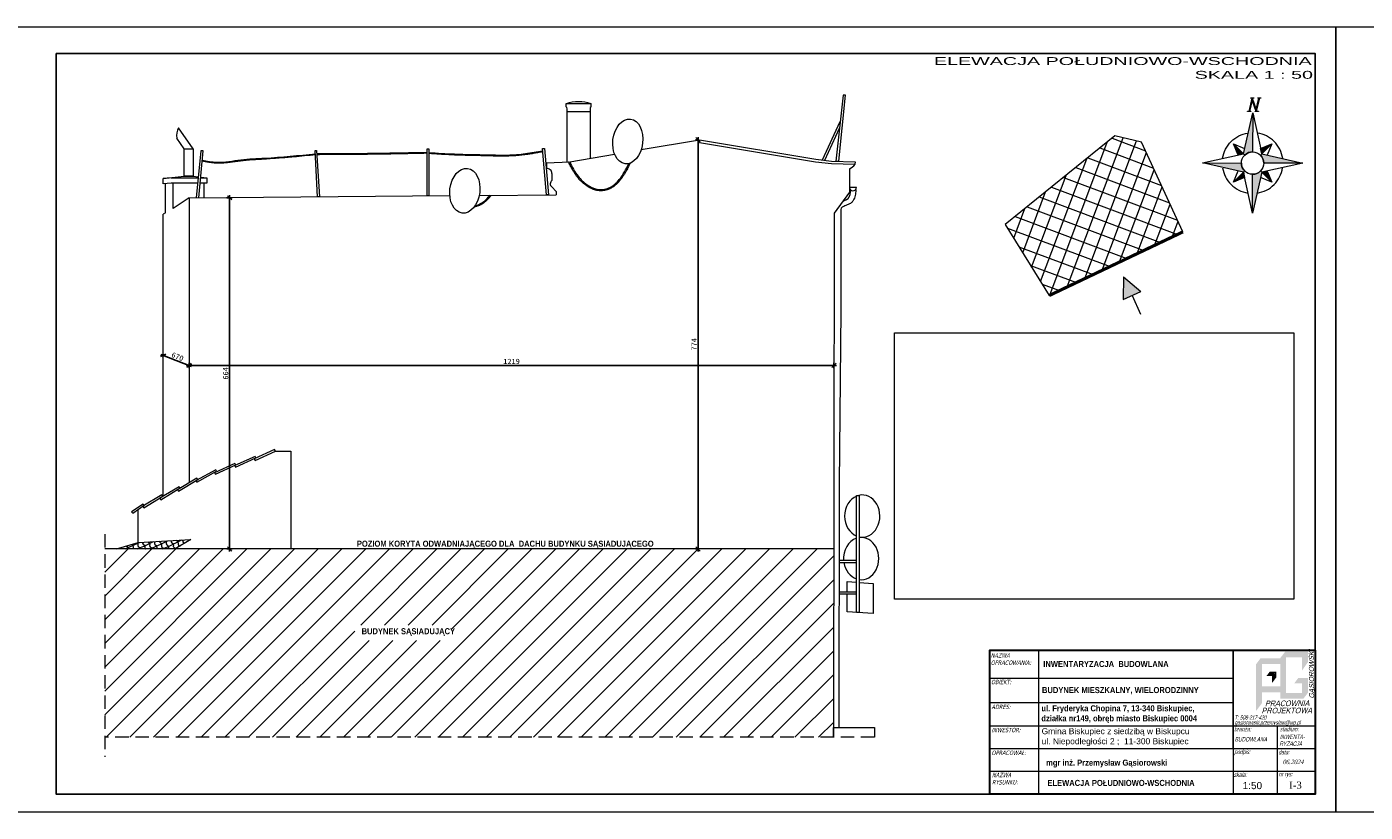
# Model space of a CAD drawing. Header units: centimetres. Extents: x 19919 to 52375, y -323506 to -159557.
# Tile 8 of 11: x 45345 to 47875, y -161042 to -159557. Entities that reach past the tile are written whole.
import ezdxf
from ezdxf.enums import TextEntityAlignment as Align

# ---------------------------------------------------------------- set-up
doc = ezdxf.new("R2010")
doc.units = ezdxf.units.CM
doc.header["$PDMODE"] = 2
doc.linetypes.add('DASHEDX2', pattern=[38.1, 25.4, -12.7])
doc.layers.get('Defpoints').update_dxf_attribs({"lineweight": 9})
for name, color, linetype, lineweight in [('GB - Tabelka rysunkowa', 7, 'Continuous', 20), ('opisy', 9, 'Continuous', 15), ('RAMKA', 2, 'Continuous', 13)]:
    doc.layers.add(name, color=color, linetype=linetype, lineweight=lineweight)
for name, color, linetype in [('HATCH', 7, 'Continuous'), ('RCAD_kształt pręta', 7, 'Continuous'), ('TABELE', 7, 'Continuous')]:
    doc.layers.add(name, color=color, linetype=linetype)
doc.layers.add('NIEWIDOCZNA', color=1, linetype='Continuous', lineweight=0, plot=False)
doc.styles.add('Arial', font='arial.ttf')
doc.styles.add('ARIAL_CE', font='txt')
doc.styles.add('ARIALCE', font='txt')
doc.styles.add('GENERATED_STYLE_1', font='msgothic.ttc')
doc.styles.get("Standard").update_dxf_attribs({"font": 'tahoma.ttf', "width": 0.8, "oblique": 15})
doc.dimstyles.new('1 - 50   (cm)', dxfattribs={"dimscale": 5, "dimtxt": 2, "dimasz": 1.6, "dimexe": 1, "dimexo": 1, "dimgap": 0.5, "dimtad": 1, "dimdec": 0, "dimzin": 12, "dimdsep": 46, "dimtxsty": 'GENERATED_STYLE_1', "dimblk1": 'OBLIQUE', "dimblk2": 'OBLIQUE', "dimsah": 1, "dimcen": 0, "dimdle": 1, "dimclrd": 256, "dimclre": 256, "dimclrt": 4, "dimazin": 0, "dimtfac": 0.75, "dimtdec": 0, "dimtix": 1, "dimtmove": 1, "dimatfit": 3, "dimldrblk": 'OBLIQUE', "dimfxl": 0, "dimtvp": 0.75, "dimtolj": 1, "dimtzin": 0, "dimarcsym": 0})
picture_1 = doc.add_image_def('image1.jpg', size_in_pixel=(8192, 5460))

# ---------------------------------------------------------------- blocks, each defined once
blk = doc.blocks.new('wtTRW')
h = blk.add_hatch(color=212)
h.dxf.hatch_style = 1
h.paths.add_polyline_path([(87985.5, 15218.7), (87975.1, 15208.4), (88014.1, 15208.4), (88014.1, 15218.7)])
h.paths.add_polyline_path([(87975.1, 15280.9), (87975.1, 15208.4), (87985.5, 15218.7), (87985.5, 15282.3), (87976.1, 15282.3)])
h.paths.add_polyline_path([(88024.5, 15292.7), (87984.1, 15292.7), (87983.5, 15291.9), (87976.1, 15282.3), (88014.1, 15282.3)])
h.paths.add_polyline_path([(88014.1, 15282.3), (88014.1, 15258.7), (88024.5, 15273.7), (88024.5, 15292.7)])
h.paths.add_polyline_path([(88024.5, 15218.7), (88024.5, 15245.4), (88014.1, 15236.1), (88014.1, 15208.4), (88016.6, 15208.4)])
h.paths.add_polyline_path([(88024.5, 15245.4), (88007.4, 15245.4), (88007.3, 15245.3), (88000.4, 15236.1), (88014.1, 15236.1)])
h = blk.add_hatch(color=212)
h.dxf.hatch_style = 1
h.paths.add_polyline_path([(87940, 15280.9), (87931.9, 15270.2), (87942.3, 15270.5), (87975.3, 15270.5), (87975.1, 15280.9)])
h.paths.add_polyline_path([(87931.9, 15270.2), (87931.9, 15186.5), (87942.3, 15200.2), (87942.3, 15270.5)])
h = blk.add_hatch(color=212)
h.dxf.hatch_style = 1
h.paths.add_polyline_path([(87968.1, 15256.5), (87956.2, 15256.5), (87956.1, 15256.4), (87950.4, 15249), (87960, 15249)])
h.paths.add_polyline_path([(87968.1, 15246.6), (87968.1, 15256.5), (87960.1, 15249), (87960.1, 15236.3), (87960.6, 15236.7)])
h = blk.add_hatch(color=212)
h.dxf.hatch_style = 1
h.paths.add_polyline_path([(87935.7, 15230.4), (87935.7, 15220), (87948.8, 15220), (87975.7, 15220), (87975.7, 15230.4)])
at = {"layer": 'HATCH'}
h = blk.add_hatch(color=7, dxfattribs=at)
h.dxf.hatch_style = 1
h.paths.add_polyline_path([(88036.9, 15224.3), (88035, 15223.2), (88035.8, 15221.7), (88037.7, 15222.9)])
blk.add_line((88035.8, 15224.6), (88035, 15226))
at = {"layer": 'HATCH', "color": 0, "attachment_point": 1}
for s, insert, char_height, width, rotation in [('{\\fBauhaus 93|b0|i0|c0|p82;GASIOROWSKI}', (88026.7, 15208.6), 9.072, 11034.916, 90.3118), ('{\\fBauhaus 93|b0|i0|c0|p82;PROJEKTOWA}', (87941.6, 15192), 10.08, 12268.753, 0.3118), ('{\\fBauhaus 93|b0|i0|c0|p82;PRACOWNIA}', (87947.8, 15204.9), 10.08, 12261.018, 0.3118)]:
    blk.add_mtext(s, dxfattribs=dict(at, insert=insert, char_height=char_height, width=width, rotation=rotation))
blk = doc.blocks.new('_OBLIQUE')
at = {"color": 0, "linetype": 'ByBlock'}
blk.add_line((-0.5, -0.5), (0.5, 0.5), dxfattribs=at)
blk = doc.blocks.new('*D15216')
at = {"lineweight": -2}
for p, q in [((45651.4, -160202.4), (45651.4, -160192.4)), ((46870.5, -160202.4), (46870.5, -160192.4)), ((45646.4, -160197.4), (46875.5, -160197.4))]:
    blk.add_line(p, q, dxfattribs=at)
at = {"layer": 'Defpoints', "color": 0}
for p in [(45651.4, -160209.7), (46870.5, -160197.4), (46870.5, -160211.5)]:
    blk.add_point(p, dxfattribs=at)
at = {"linetype": 'ByBlock', "lineweight": -2, "xscale": 8, "yscale": 8, "zscale": 8, "rotation": 180}
blk.add_blockref('_OBLIQUE', (45651.4, -160197.4), dxfattribs=at)
at = {"linetype": 'ByBlock', "lineweight": -2, "xscale": 8, "yscale": 8, "zscale": 8}
blk.add_blockref('_OBLIQUE', (46870.5, -160197.4), dxfattribs=at)
at = {"color": 4, "lineweight": 0, "insert": (46261, -160189.9), "char_height": 10, "attachment_point": 5, "style": 'GENERATED_STYLE_1'}
blk.add_mtext('\\A1;1219', dxfattribs=at)
blk = doc.blocks.new('*D15217')
at = {"lineweight": -2}
for p, q in [((45723, -159880.6), (45733, -159880.6)), ((45728, -160549.5), (45728, -159875.6)), ((45733, -160544.5), (45723, -160544.5))]:
    blk.add_line(p, q, dxfattribs=at)
at = {"layer": 'Defpoints', "color": 0}
for p in [(45651.4, -159880.6), (45728, -159880.6), (46017.6, -160544.5)]:
    blk.add_point(p, dxfattribs=at)
at = {"linetype": 'ByBlock', "lineweight": -2, "xscale": 8, "yscale": 8, "zscale": 8}
for p, rotation in [((45728, -159880.6), 90), ((45728, -160544.5), 270)]:
    blk.add_blockref('_OBLIQUE', p, dxfattribs=dict(at, rotation=rotation))
at = {"color": 4, "lineweight": 0, "insert": (45720.5, -160212.5), "char_height": 10, "attachment_point": 5, "rotation": 90, "style": 'GENERATED_STYLE_1'}
blk.add_mtext('\\A1;664', dxfattribs=at)
blk = doc.blocks.new('*D15218')
at = {"lineweight": -2}
for p, q in [((46613.5, -159770.8), (46608.5, -159770.8)), ((46613.5, -159765.8), (46613.5, -160549.5)), ((46613.5, -160544.5), (46608.5, -160544.5))]:
    blk.add_line(p, q, dxfattribs=at)
at = {"layer": 'Defpoints', "color": 0}
for p in [(46616.1, -159770.8), (46613.5, -160544.5), (46616.1, -160544.5)]:
    blk.add_point(p, dxfattribs=at)
at = {"linetype": 'ByBlock', "lineweight": -2, "xscale": 8, "yscale": 8, "zscale": 8}
for p, rotation in [((46613.5, -159770.8), 90), ((46613.5, -160544.5), 270)]:
    blk.add_blockref('_OBLIQUE', p, dxfattribs=dict(at, rotation=rotation))
at = {"color": 4, "lineweight": 0, "insert": (46606, -160157.6), "char_height": 10, "attachment_point": 5, "rotation": 90, "style": 'GENERATED_STYLE_1'}
blk.add_mtext('\\A1;774', dxfattribs=at)
blk = doc.blocks.new('*D15219')
at = {"lineweight": -2}
for p, q in [((45656, -160199.3), (45597.8, -160176.6)), ((45600.6, -160183.1), (45600.6, -160183.1)), ((45649.6, -160202.1), (45649.6, -160202.1))]:
    blk.add_line(p, q, dxfattribs=at)
at = {"layer": 'Defpoints', "color": 0}
for p in [(45602.4, -160178.4), (45602.4, -160178.4), (45651.4, -160197.4)]:
    blk.add_point(p, dxfattribs=at)
at = {"linetype": 'ByBlock', "lineweight": -2, "xscale": 8, "yscale": 8, "zscale": 8}
for p, rotation in [((45602.4, -160178.4), 158.7572431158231), ((45651.4, -160197.4), 338.757243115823)]:
    blk.add_blockref('_OBLIQUE', p, dxfattribs=dict(at, rotation=rotation))
at = {"color": 4, "lineweight": 0, "insert": (45629.6, -160180.9), "char_height": 10, "attachment_point": 5, "rotation": 338.7572, "style": 'GENERATED_STYLE_1'}
blk.add_mtext('\\A1;\\A1;670', dxfattribs=at)

msp = doc.modelspace()

# ---------------------------------------------------------------- hatches: boundary and pattern name
at = {"lineweight": 0}
h = msp.add_hatch(dxfattribs=at)
h.set_pattern_fill('ANSI37', color=12, scale=8, angle=24.4309)
h.set_pattern_definition([(69.430872, (-57259.887, -31835.185), (-23.780724, 8.923966), []), (159.430872, (-57259.887, -31835.185), (-8.923966, -23.780724), [])])
h.paths.add_polyline_path([(47277.5, -160065.3), (47530.2, -159945), (47452, -159775.4), (47401.5, -159763.6), (47194.3, -159931.1)])
h = msp.add_hatch(dxfattribs=at)
h.set_pattern_fill('ANSI31', color=256, scale=10)
h.set_pattern_definition([(45, (-133.187, 107.364), (-22.4506403, 22.4506403), [])])
h.paths.add_polyline_path([(45514.4, -160544.5), (45625.2, -160544.5), (45843.8, -160544.5), (46870.1, -160544.5), (46869.6, -160881.8), (46869.4, -160900.6), (45492.2, -160900.6), (45492.2, -160544.5)])
h.paths.add_polyline_path([(45964.6, -160688.6), (46147.8, -160688.6), (46147.8, -160717.8), (45964.6, -160717.8)], flags=16)
h = msp.add_hatch(dxfattribs=at)
h.set_pattern_fill('scallop1', color=256, scale=10, angle=295, pattern_type=2)
h.set_pattern_definition([(295, (-133.187, 49.563), (13.2892605, -4.83689525), [2, -8]), (340, (-130.59, 46.36), (9.06307787, 4.22618262), [2.8284271, -11.3137085]), (25, (-127.932, 45.393), (4.83689525, 13.2892605), [10]), (70, (-128.9, 42.735), (-4.22618262, 9.06307787), [2.8284271, -11.3137085]), (321.5650512, (-132.342, 47.75), (4.22618262, -9.06307786), [2.236, -20.12467977]), (268.4349488, (-128.9, 42.735), (4.22618261, -9.06307787), [2.236, -20.12467977])])
h.paths.add_polyline_path([(45514.4, -160544.5), (45625.2, -160544.5), (45654.8, -160526.6), (45555, -160532.1)])
at = {"layer": 'opisy'}
for points in [[(47664.1, -159692.3), (47657.9, -159692.5), (47657.9, -159692), (47664.1, -159691.8)], [(47677.8, -159692.1), (47671.6, -159692.2), (47671.6, -159691.7), (47677.8, -159691.6)], [(47662.2, -159719.9), (47662, -159793.6), (47657.9, -159794), (47653.9, -159795.2), (47650.2, -159797.2), (47647, -159799.8), (47644.6, -159797.5)], [(47658.3, -159717.5), (47652.1, -159717.6), (47652.1, -159717.1), (47658.3, -159717)], [(47673.3, -159717.2), (47667.1, -159717.3), (47667.1, -159716.8), (47673.3, -159716.7)], [(47625.8, -159778.6), (47644.6, -159797.5), (47634.5, -159799.7)], [(47698.3, -159778.7), (47679.4, -159797.5), (47677.1, -159787.4)], [(47567, -159814.7), (47640.7, -159814.8), (47641.1, -159819), (47642.3, -159823), (47644.3, -159826.6), (47646.9, -159829.9), (47644.6, -159832.2)], [(47757, -159815.1), (47683.2, -159814.9), (47682.8, -159810.8), (47681.6, -159806.8), (47679.7, -159803.1), (47677, -159799.9), (47679.4, -159797.5)], [(47625.6, -159851.1), (47644.6, -159832.2), (47646.8, -159842.4)], [(47661.8, -159909.9), (47661.9, -159836.1), (47666.1, -159835.7), (47670.1, -159834.5), (47673.7, -159832.6), (47677, -159829.9), (47679.3, -159832.3)], [(47698.1, -159851.2), (47679.3, -159832.3), (47689.4, -159830)], [(47450.6, -160057.5), (47417.9, -160029.8), (47417.5, -160072.7)]]:
    msp.add_hatch(color=1, dxfattribs=at).paths.add_polyline_path(points)

# ---------------------------------------------------------------- linework, layer by layer
at = {"lineweight": 0}
for p, q in [((46364.1, -159708.9), (46364.1, -159702.6)), ((46364.1, -159702.6), (46411.3, -159702.6)), ((46366, -159812.7), (46366, -159712.1)), ((46409.4, -159712.1), (46409.4, -159806)), ((46411.3, -159708.9), (46411.3, -159702.6)), ((46366, -159717.4), (46409.4, -159717.4)), ((46848.8, -159809), (46882.3, -159736.3)), ((45658.9, -159787.9), (45631.7, -159748.1)), ((46853, -159809.5), (46880.9, -159748.9)), ((47401.5, -159763.6), (47194.3, -159931.1)), ((47452, -159775.4), (47401.5, -159763.6)), ((45642, -159787.9), (45628.4, -159768)), ((46506.2, -159789.5), (46616.1, -159770.8)), ((46616.1, -159770.8), (46836.2, -159807.5)), ((46616.1, -159770.8), (46616.1, -159775.9)), ((46616.1, -159775.9), (46835.5, -159812.4)), ((47530.2, -159945), (47452, -159775.4)), ((46327, -159814.4), (46370.9, -159812.5)), ((46327, -159814.4), (46327, -159825.2)), ((46370.9, -159812.5), (46455.8, -159798.1)), ((46835.5, -159812.4), (46865.8, -159816)), ((46836.2, -159807.5), (46866.1, -159811.1)), ((46866.1, -159811.1), (46910.5, -159812.3)), ((46910.5, -159812.3), (46910.3, -159817.3)), ((45602.1, -159844.1), (45642, -159839.4)), ((45642, -159839.4), (45658.9, -159839.4)), ((45658.9, -159839.4), (45668.8, -159840.7)), ((46337.4, -159834.8), (46337.4, -159848.1)), ((46865.8, -159816), (46910.3, -159817.3)), ((46899.7, -159825.6), (46899.7, -159870)), ((45617.8, -159842.8), (45602.1, -159844.1)), ((45602.1, -159854.2), (45602.1, -159844.1)), ((45617.8, -159852.9), (45602.1, -159854.2)), ((45606.6, -159909.1), (45606.6, -159853.9)), ((45621.2, -159900.6), (45621.2, -159852.9)), ((45673.5, -159841.3), (45685.1, -159842.8)), ((45680.2, -159880.4), (45680.2, -159852.9)), ((46337.2, -159859.7), (46345.2, -159868.7)), ((46899.7, -159860.7), (46912.9, -159860.7)), ((46901.6, -159865.3), (46901.6, -159867.9)), ((45651.4, -159880.6), (45621.2, -159900.6)), ((45651.4, -159880.6), (46144.3, -159876.5)), ((45651.4, -159880.6), (45651.4, -160419.3)), ((46199.8, -159876), (46345.2, -159874.8)), ((46345.2, -159868.7), (46345.2, -159874.8)), ((46899.7, -159870), (46871, -159909.6)), ((45606.6, -159909.1), (45602.4, -159911.8)), ((45602.4, -160445), (45602.4, -159911.8)), ((46871, -159909.6), (46869.6, -160900.6)), ((46883.6, -159902.4), (46883.6, -160093.5)), ((47194.3, -159931.1), (47277.5, -160065.3)), ((47277.5, -160065.3), (47530.2, -159945)), ((46883.6, -160093.5), (46880.6, -160421.8)), ((45776.3, -160369.6), (45737.8, -160386.9)), ((45813.1, -160356.7), (45774.6, -160373.9)), ((45776.1, -160377), (45814.7, -160359.3)), ((45777.9, -160372.2), (45776.3, -160369.6)), ((45814.7, -160359.3), (45813.1, -160356.7)), ((45814.7, -160359.3), (45843.8, -160359.3)), ((45843.8, -160359.3), (45843.8, -160544.5)), ((45701.8, -160395.2), (45664.6, -160415.2)), ((45738.2, -160383), (45699.7, -160400.3)), ((45701.3, -160403.3), (45739.8, -160385.6)), ((45703.5, -160397.6), (45701.8, -160395.2)), ((45737.8, -160386.9), (45739.3, -160389.9)), ((45739.8, -160385.6), (45738.2, -160383)), ((45739.3, -160389.9), (45777.9, -160372.2)), ((45774.6, -160373.9), (45776.1, -160377)), ((45665.9, -160410.6), (45629.8, -160432.4)), ((45631.7, -160435.2), (45667.8, -160412.9)), ((45664.6, -160415.2), (45666.3, -160418.1)), ((45667.8, -160412.9), (45665.9, -160410.6)), ((45666.3, -160418.1), (45703.5, -160397.6)), ((45699.7, -160400.3), (45701.3, -160403.3)), ((46880.6, -160421.8), (46880, -160881.8)), ((45600.1, -160442.3), (45563.8, -160463.8)), ((45565.7, -160466.7), (45602, -160444.7)), ((45632.4, -160426.8), (45596.3, -160448.7)), ((45598.2, -160451.5), (45634.3, -160429.1)), ((45602, -160444.7), (45600, -160442.4)), ((45629.8, -160432.4), (45631.7, -160435.2)), ((45634.3, -160429.1), (45632.4, -160426.8)), ((45564.8, -160459.7), (45542.8, -160474.1)), ((45544.8, -160476.9), (45566.8, -160462)), ((45555, -160532.1), (45555, -160469.9)), ((45563.8, -160463.8), (45565.7, -160466.7)), ((45566.8, -160462), (45564.8, -160459.7)), ((45596.3, -160448.7), (45598.2, -160451.5)), ((45542.8, -160474.1), (45544.8, -160476.9)), ((46869.6, -160544.5), (45492.2, -160544.5)), ((45514.4, -160544.5), (45555, -160532.1)), ((45555, -160532.1), (45654.8, -160526.6)), ((45654.8, -160526.6), (45625.2, -160544.5)), ((46869.4, -160881.8), (46946.9, -160881.8)), ((46869.4, -160900.6), (46869.4, -160881.8)), ((46946.9, -160881.8), (46946.9, -160900.6))]:
    msp.add_line(p, q, dxfattribs=at)
at = {"linetype": 'DASHEDX2', "lineweight": 0}
for p, q in [((45492.2, -160516.5), (45492.2, -160937.8)), ((46946.9, -160900.6), (45492.2, -160900.6))]:
    msp.add_line(p, q, dxfattribs=at)
at = {"color": 1}
msp.add_lwpolyline([(45400.1, -159608), (47780.5, -159608), (47780.5, -161008), (45400.1, -161008)], close=True, dxfattribs=at)
at = {"lineweight": 0}
for points in [[(46892.4, -159686.5), (46887.9, -159686.5), (46874, -159811.3), (46879.8, -159811.4)], [(45658.9, -159839.4), (45642, -159839.4), (45642, -159787.9), (45658.9, -159787.9)], [(46101.2, -159788.3), (46104.5, -159788.3), (46104.5, -159876.8), (46101.2, -159876.8)], [(46330.9, -159875), (46327.1, -159875), (46319.5, -159787.2), (46323, -159787.2)], [(45890, -159790.9), (45892.6, -159790.9), (45897.8, -159878.5), (45894.4, -159878.6)], [(46913.3, -160443.1), (46917.9, -160443.1), (46917.9, -160664.8), (46913.3, -160664.8)], [(46913.3, -160566.4), (46880.4, -160566.4), (46880.4, -160570), (46913.3, -160570)], [(46913.3, -160626.1), (46880.4, -160626.1), (46880.4, -160629.4), (46913.3, -160629.4)]]:
    msp.add_lwpolyline(points, close=True, dxfattribs=at)
for points in [[(45669.9, -159880.4), (45678, -159791.8), (45673.6, -159791.8), (45664.8, -159880.5)], [(45617.8, -159842.8), (45668.6, -159842.8)], [(45667.5, -159852.9), (45617.8, -159852.9)], [(45673.4, -159842.8), (45685.1, -159842.8), (45685.1, -159852.9), (45672.4, -159852.9)], [(46895.2, -160626.1), (46895.2, -160606), (46913.3, -160607.3)], [(46917.9, -160607.7), (46944.4, -160609.6), (46944.4, -160666.7), (46895.2, -160663.1), (46895.2, -160629.4)]]:
    msp.add_lwpolyline(points, dxfattribs=at)
at = {"const_width": 6}
msp.add_lwpolyline([(47277.5, -160065.3), (47530.2, -159945)], dxfattribs=at)
at = {"lineweight": 0}
for centre, radius, start, end in [((46387.7, -159780.2), 81.1, 73.063, 106.937), ((46363.4, -159711.5), 2.68, 347.5951, 74.8372), ((46412, -159711.5), 2.68, 105.1628, 192.4049), ((45654.5, -159762), 26.8, 148.535, 192.7849), ((46327.8, -159834.8), 9.61, 0, 94.8331), ((46893.1, -159806.2), 20.5, 288.9565, 327.4015), ((46341.1, -159854), 6.98, 122.5354, 235.4882), ((46906.3, -159860.7), 6.6, 180, 0)]:
    msp.add_arc(centre, radius, start, end, dxfattribs=at)
for centre in [(46480.8, -159774), (46172.7, -159867.2)]:
    msp.add_ellipse(centre, major_axis=(5.2, 42.3), ratio=0.66338, dxfattribs=at)
for centre, start_param, end_param in [((46924, -160482.3), 3.467281, 5.957497), ((46924, -160482.3), 6.099974, 9.622911), ((46922, -160562.7), 6.158455, 9.549508), ((46922, -160562.7), 3.406872, 4.804566), ((46922, -160562.7), 4.8963, 6.017906)]:
    msp.add_ellipse(centre, major_axis=(0, -39.9), ratio=0.833748, start_param=start_param, end_param=end_param, dxfattribs=at)
for points, knots in [([(45890.5, -159799.4), (45883.6, -159800), (45869.9, -159801.4), (45851.6, -159803.1), (45835.6, -159804.5), (45821.9, -159805.6), (45808.2, -159806.6), (45798, -159807.3), (45788.1, -159807.9), (45779.5, -159808.3), (45770, -159808.9), (45762.5, -159809.5), (45756.1, -159810.1), (45749.7, -159810.8), (45742.1, -159811.8), (45734.4, -159812.9), (45727.8, -159813.8), (45723.4, -159814.3), (45720, -159814.6), (45716.7, -159814.9), (45713.4, -159815.1), (45710, -159815.3), (45706.7, -159815.3), (45703.8, -159815.2), (45701.3, -159815.1), (45698.7, -159814.9), (45695.5, -159814.6), (45691.5, -159814.1), (45687, -159813.4), (45681.8, -159812.5), (45678, -159811.8), (45676.1, -159811.4)], [0, 0, 0, 0, 20.649448, 41.300863, 55.067442, 68.832081, 82.59427, 96.353991, 99.563241, 112.381012, 121.978816, 128.373324, 134.767815, 141.166303, 147.793872, 157.793897, 164.480879, 167.826351, 171.171977, 174.517474, 177.863145, 181.209982, 184.559759, 187.915132, 189.886709, 191.856847, 195.794514, 199.730621, 203.665566, 209.562884, 215.446228, 215.446228, 215.446228, 215.446228]), ([(46101.2, -159796.5), (46085.1, -159796.8), (46058.3, -159797.4), (46020.7, -159798), (45992.4, -159798.4), (45963.5, -159798.7), (45931.7, -159798.9), (45906.7, -159799), (45893, -159799.1)], [0.040506, 0.040506, 0.040506, 0.040506, 48.311271, 80.52182, 112.734785, 133.200152, 167.306472, 208.229715, 208.229715, 208.229715, 208.229715]), ([(46320.1, -159793.7), (46317, -159794.2), (46310.9, -159795.3), (46302.5, -159796.8), (46294.7, -159798), (46288.4, -159798.9), (46282.8, -159799.6), (46278, -159800.1), (46273.1, -159800.6), (46268.2, -159801), (46263.3, -159801.3), (46258.4, -159801.5), (46254.3, -159801.6), (46250, -159801.7), (46244.8, -159801.8), (46237.7, -159801.8), (46228.1, -159801.6), (46215, -159801.3), (46198.5, -159800.9), (46181.8, -159800.6), (46166.6, -159800.2), (46152.8, -159799.7), (46139, -159799), (46122.9, -159798.2), (46111.4, -159797.5), (46104.5, -159797.1)], [0.18751, 0.18751, 0.18751, 0.18751, 9.41085, 18.836254, 25.914729, 33.002592, 37.894198, 42.786656, 47.679607, 52.572671, 57.465451, 62.357537, 67.248503, 69.889781, 75.168044, 83.076375, 90.975098, 104.11756, 122.340215, 140.570604, 154.248681, 167.932086, 181.818221, 195.699713, 216.394029, 216.394029, 216.394029, 216.394029]), ([(46485.5, -159815), (46485.2, -159815.5), (46484.9, -159816.1), (46484.6, -159816.7), (46484.2, -159817.5), (46483.1, -159819.7), (46481.1, -159823.5), (46479.2, -159827.2), (46477.6, -159830.2), (46476.3, -159832.4), (46475, -159834.6), (46473.7, -159836.8), (46472.3, -159839), (46470.9, -159841.1), (46469.4, -159843.2), (46467.9, -159845.3), (46466.4, -159847.1), (46465.1, -159848.8), (46463.8, -159850.2), (46462.6, -159851.6), (46461.3, -159852.9), (46459.9, -159854.3), (46458.5, -159855.5), (46457.1, -159856.8), (46455.6, -159858), (46454.1, -159859.1), (46452.5, -159860.2), (46450.9, -159861.2), (46449.3, -159862.2), (46447.6, -159863), (46445.9, -159863.8), (46444.2, -159864.5), (46442.6, -159865.1), (46440.9, -159865.6), (46439.3, -159866), (46437.6, -159866.4), (46435.9, -159866.7), (46434.1, -159867), (46432.4, -159867.1), (46430.7, -159867.2), (46428.9, -159867.2), (46427.2, -159867.2), (46425.5, -159867), (46423.8, -159866.8), (46422.1, -159866.5), (46420.6, -159866.2), (46419.1, -159865.8), (46417.6, -159865.3), (46416.1, -159864.8), (46414.7, -159864.3), (46413.3, -159863.6), (46411.9, -159863), (46410.5, -159862.3), (46409.2, -159861.6), (46407.8, -159860.8), (46406.5, -159860), (46404.8, -159858.9), (46403, -159857.7), (46401.3, -159856.5), (46399.9, -159855.4), (46398.5, -159854.4), (46397.2, -159853.3), (46395.9, -159852.2), (46394.6, -159851.1), (46393.3, -159849.9), (46392.1, -159848.8), (46390.8, -159847.6), (46389.7, -159846.3), (46388.5, -159845.1), (46387.4, -159843.8), (46386.2, -159842.5), (46385, -159841.1), (46383.8, -159839.4), (46382.4, -159837.5), (46381.1, -159835.6), (46379.9, -159833.7), (46378.6, -159831.7), (46377.5, -159829.7), (46376.3, -159827.7), (46374.9, -159825), (46373.1, -159821.6), (46371.1, -159817.5), (46369.7, -159814.8), (46369.1, -159813.4), (46369.1, -159813.4), (46368.8, -159812.9), (46368.7, -159812.6)], [0, 0, 0, 0, 1.982153, 1.982153, 1.982153, 4.508893, 9.573773, 14.651575, 17.194929, 19.741324, 22.291086, 24.844785, 27.403271, 29.9677, 32.539568, 35.120733, 37.713438, 39.586753, 41.466652, 43.35161, 45.240332, 47.131774, 49.025159, 50.920005, 52.816141, 54.713729, 56.613289, 58.515711, 60.422278, 62.334678, 64.255019, 65.981634, 67.711837, 69.444948, 71.180231, 72.916921, 74.654246, 76.391456, 78.127849, 79.86279, 81.595746, 83.326304, 85.054199, 86.779343, 88.501844, 90.059178, 91.610554, 93.157551, 94.701454, 96.243255, 97.783669, 99.323142, 100.861864, 102.399786, 103.936631, 105.471911, 107.004944, 110.060524, 111.785444, 113.508448, 115.22946, 116.948431, 118.665338, 120.38019, 122.093022, 123.803904, 125.512936, 127.220253, 128.926024, 130.630454, 132.333785, 134.036297, 136.349139, 138.657254, 140.962302, 143.265563, 145.567964, 147.870111, 150.172312, 152.474611, 157.078476, 161.678067, 166.267387, 166.267387, 166.267387, 167.13547, 167.13547, 167.13547, 167.13547]), ([(46370.9, -159812.5), (46375.5, -159822.1), (46383.6, -159838.8), (46402.5, -159856), (46422.6, -159866.9), (46447, -159863.9), (46468.4, -159844.4), (46477.5, -159826.3), (46482.8, -159815.8)], [0, 0, 0, 0, 31.725647, 55.044265, 75.626533, 98.323669, 123.660055, 158.888759, 158.888759, 158.888759, 158.888759]), ([(46911.6, -159864.7), (46911.6, -159865.1), (46911.6, -159869), (46911.6, -159876.4), (46908.1, -159884.3), (46903.3, -159891.2), (46895.4, -159894), (46889.3, -159896.9), (46884.8, -159899.1), (46883.7, -159901), (46883.6, -159902.4)], [0, 0, 0, 0, 1.196839, 11.819208, 21.633637, 26.869209, 36.511497, 45.514566, 47.406491, 51.398249, 51.398249, 51.398249, 51.398249]), ([(46887.6, -159886.7), (46888, -159886.5), (46888.9, -159886.1), (46890.2, -159885.5), (46891.5, -159885), (46892.8, -159884.4), (46893.8, -159884), (46894.6, -159883.7), (46895.1, -159883.5), (46895.5, -159883.3), (46895.8, -159883.1), (46896, -159883), (46896.2, -159883), (46896.3, -159882.8), (46896.5, -159882.8), (46896.6, -159882.7), (46896.7, -159882.6), (46896.8, -159882.6), (46896.9, -159882.5), (46897, -159882.4), (46897, -159882.4), (46897.1, -159882.4), (46897.1, -159882.3), (46897.1, -159882.3), (46897.1, -159882.3), (46897.2, -159882.2), (46897.3, -159882.2), (46897.3, -159882.1), (46897.4, -159882), (46897.5, -159881.9), (46897.6, -159881.7), (46897.7, -159881.6), (46897.8, -159881.4), (46898, -159881.2), (46898.1, -159881.1), (46898.3, -159880.8), (46898.5, -159880.4), (46898.8, -159879.9), (46899, -159879.5), (46899.3, -159879), (46899.5, -159878.6), (46899.7, -159878.1), (46899.9, -159877.7), (46900.1, -159877.2), (46900.3, -159876.8), (46900.5, -159876.4), (46900.6, -159876), (46900.8, -159875.5), (46900.9, -159875.1), (46901, -159874.7), (46901.1, -159874.4), (46901.1, -159874.2), (46901.1, -159874), (46901.2, -159873.7), (46901.3, -159873.4), (46901.3, -159872.9), (46901.4, -159872.4), (46901.4, -159871.9), (46901.5, -159871.3), (46901.5, -159870.7), (46901.6, -159870.1), (46901.6, -159869.4), (46901.6, -159868.5), (46901.6, -159867.4), (46901.6, -159866), (46901.6, -159865.1), (46901.6, -159864.7)], [21.905686, 21.905686, 21.905686, 21.905686, 23.289788, 24.706806, 26.150199, 27.624416, 28.922194, 29.501907, 30.033267, 30.514379, 30.943333, 30.987504, 31.318398, 31.389839, 31.638253, 31.720525, 31.902283, 31.983028, 32.110945, 32.181257, 32.266172, 32.320391, 32.371788, 32.37187, 32.425913, 32.498773, 32.590558, 32.701274, 32.830782, 32.97882, 33.145038, 33.329012, 33.530275, 33.748326, 33.98265, 34.232734, 34.778169, 35.312632, 35.838501, 36.355392, 36.862955, 37.360885, 37.848923, 38.326862, 38.794559, 39.25194, 39.699007, 40.13585, 40.562653, 40.979703, 41.3874, 41.418632, 41.83554, 41.842038, 42.307732, 42.804512, 43.326106, 43.87249, 44.443444, 45.038597, 45.657474, 46.299531, 46.964191, 48.358991, 49.837578, 51.034451, 51.034451, 51.034451, 51.034451]), ([(46222.7, -159875.9), (46222.6, -159876), (46221.9, -159876.8), (46220.9, -159878.2), (46219.5, -159879.8), (46218.3, -159881.2), (46217, -159882.6), (46215.7, -159884), (46214.4, -159885.3), (46213, -159886.6), (46211.5, -159887.8), (46210.1, -159889), (46208.5, -159890.1), (46207, -159891.2), (46205.4, -159892.2), (46203.7, -159893.2), (46202, -159894.1), (46200.3, -159894.8), (46198.7, -159895.5), (46197.1, -159896.1), (46195.4, -159896.6), (46193.7, -159897.1), (46192, -159897.4), (46190.9, -159897.7), (46190.3, -159897.7)], [34.557006, 34.557006, 34.557006, 34.557006, 35.120733, 37.713438, 39.586753, 41.466652, 43.35161, 45.240332, 47.131774, 49.025159, 50.920005, 52.816141, 54.713729, 56.613289, 58.515711, 60.422278, 62.334678, 64.255019, 65.981634, 67.711837, 69.444948, 71.180231, 72.916921, 74.623578, 74.623578, 74.623578, 74.623578]), ([(46192, -159895.4), (46194.6, -159894.9), (46205.3, -159891.4), (46214.2, -159883.3), (46219.8, -159876.3), (46220.1, -159875.9)], [90.591991, 90.591991, 90.591991, 90.591991, 98.323669, 123.660055, 125.188009, 125.188009, 125.188009, 125.188009])]:
    msp.add_open_spline(points, degree=3, knots=knots, dxfattribs=at)
for points in [[(45676.4, -159809.5), (45703.4, -159813.2), (45749.5, -159808.8), (45794.4, -159805.5), (45890.3, -159797.4)], [(45893, -159797.1), (45988.5, -159796.4), (46101.2, -159794.5)], [(46104.5, -159795.1), (46153, -159797.7), (46216.7, -159799.3), (46253.5, -159799.7), (46287.4, -159797), (46319.9, -159791.7)]]:
    msp.add_spline(points, degree=3, dxfattribs=at)
at = {"layer": 'NIEWIDOCZNA'}
for points in [[(47819.3, -161042.2), (45289, -161042.2), (45289, -159557.2), (47819.3, -159557.2)], [(49919.4, -161042.2), (47819.3, -161042.2), (47819.3, -159557.2), (49919.4, -159557.2)]]:
    msp.add_lwpolyline(points, close=True, dxfattribs=at)
at = {"layer": 'opisy', "color": 1}
for p, q in [((47417.9, -160029.8), (47417.5, -160072.7)), ((47417.9, -160029.8), (47450.6, -160057.5)), ((47417.5, -160072.7), (47450.6, -160057.5)), ((47434.1, -160065.1), (47450.2, -160100.4))]:
    msp.add_line(p, q, dxfattribs=at)
at = {"layer": 'opisy', "color": 0}
for p, q in [((47165.5, -160735.6), (47780.5, -160735.6)), ((47257.5, -160737.5), (47257.5, -160921.9)), ((47165.5, -160788.6), (47625.4, -160788.6)), ((47165.5, -160834.8), (47625.4, -160834.8)), ((47165.5, -160834.8), (47625.4, -160834.8)), ((47165.5, -160879), (47780.5, -160879)), ((47708.7, -160879), (47708.7, -160921.9)), ((47165.5, -160921.9), (47780.5, -160921.9)), ((47165.5, -160921.9), (47780.5, -160921.9)), ((47257.5, -160921.9), (47257.5, -161008)), ((47625.4, -160921.9), (47625.4, -161008)), ((47708.7, -160921.9), (47708.7, -161008)), ((47165.5, -160964.9), (47780.5, -160964.9)), ((47165.5, -161008), (47780.5, -161008))]:
    msp.add_line(p, q, dxfattribs=at)
at = {"layer": 'opisy', "color": 1, "flags": 128}
for points in [[(47674.7, -159692.1), (47668.9, -159717.3), (47661.1, -159696), (47656.1, -159717.5), (47655.2, -159717.5), (47661, -159692.4), (47668.8, -159713.7), (47673.8, -159692.1), (47674.7, -159692.1)], [(47664.1, -159692.3), (47657.9, -159692.5), (47657.9, -159692), (47664.1, -159691.8), (47664.1, -159692.3)], [(47674.7, -159692.1), (47668.9, -159717.3)], [(47677.8, -159692.1), (47671.6, -159692.2), (47671.6, -159691.7), (47677.8, -159691.6), (47677.8, -159692.1)], [(47662.2, -159719.9), (47662, -159793.6), (47657.9, -159794), (47653.9, -159795.2), (47650.2, -159797.2), (47647, -159799.8), (47644.6, -159797.5), (47662.2, -159719.9)], [(47644.6, -159797.5), (47662.2, -159719.9), (47679.4, -159797.5)], [(47658.3, -159717.5), (47652.1, -159717.6), (47652.1, -159717.1), (47658.3, -159717), (47658.3, -159717.5)], [(47673.3, -159717.2), (47667.1, -159717.3), (47667.1, -159716.8), (47673.3, -159716.7), (47673.3, -159717.2)], [(47605.2, -159805.8), (47606.1, -159801.3), (47607.3, -159797), (47608.9, -159792.8), (47610.8, -159788.7), (47613, -159784.7), (47615.5, -159781), (47618.3, -159777.4), (47621.4, -159774.2), (47624.7, -159771.1), (47628.3, -159768.3), (47632, -159765.8), (47636, -159763.6), (47640.1, -159761.7), (47644.3, -159760.2), (47648.7, -159759), (47653.1, -159758.1)], [(47718.8, -159806), (47717.9, -159801.6), (47716.7, -159797.2), (47715.1, -159793), (47713.2, -159788.9), (47711.1, -159784.9), (47708.6, -159781.2), (47705.8, -159777.6), (47702.7, -159774.3), (47699.4, -159771.2), (47695.9, -159768.4), (47692.1, -159765.9), (47688.2, -159763.7), (47684.1, -159761.8), (47679.9, -159760.2), (47675.5, -159759), (47671.1, -159758.1)], [(47625.8, -159778.6), (47644.6, -159797.5), (47634.5, -159799.7), (47625.8, -159778.6)], [(47625.8, -159778.6), (47646.9, -159787.4)], [(47698.3, -159778.7), (47679.4, -159797.5), (47677.1, -159787.4), (47698.3, -159778.7)], [(47698.3, -159778.7), (47689.5, -159799.8)], [(47644.6, -159832.2), (47567, -159814.7), (47644.6, -159797.5)], [(47567, -159814.7), (47640.7, -159814.8), (47641.1, -159819), (47642.3, -159823), (47644.3, -159826.6), (47646.9, -159829.9), (47644.6, -159832.2), (47567, -159814.7)], [(47757, -159815.1), (47683.2, -159814.9), (47682.8, -159810.8), (47681.6, -159806.8), (47679.7, -159803.1), (47677, -159799.9), (47679.4, -159797.5), (47757, -159815.1)], [(47679.4, -159797.5), (47757, -159815.1), (47679.3, -159832.3)], [(47605.1, -159823.8), (47606, -159828.2), (47607.3, -159832.5), (47608.8, -159836.8), (47610.7, -159840.9), (47612.9, -159844.8), (47615.4, -159848.6), (47618.2, -159852.1), (47621.2, -159855.5), (47624.5, -159858.5), (47628.1, -159861.3), (47631.8, -159863.8), (47635.8, -159866.1), (47639.9, -159868), (47644.1, -159869.5), (47648.4, -159870.8), (47652.9, -159871.7)], [(47625.6, -159851.1), (47634.4, -159829.9)], [(47625.6, -159851.1), (47644.6, -159832.2), (47646.8, -159842.4), (47625.6, -159851.1)], [(47679.3, -159832.3), (47661.8, -159909.9), (47644.6, -159832.2)], [(47661.8, -159909.9), (47661.9, -159836.1), (47666.1, -159835.7), (47670.1, -159834.5), (47673.7, -159832.6), (47677, -159829.9), (47679.3, -159832.3), (47661.8, -159909.9)], [(47670.9, -159871.7), (47675.3, -159870.8), (47679.6, -159869.6), (47683.9, -159868.1), (47688, -159866.2), (47691.9, -159864), (47695.7, -159861.5), (47699.2, -159858.7), (47702.5, -159855.6), (47705.6, -159852.3), (47708.4, -159848.8), (47710.9, -159845), (47713.1, -159841.1), (47715, -159837), (47716.6, -159832.8), (47717.8, -159828.4), (47718.7, -159824)], [(47698.1, -159851.2), (47679.3, -159832.3), (47689.4, -159830), (47698.1, -159851.2)], [(47698.1, -159851.2), (47677, -159842.4)]]:
    msp.add_lwpolyline(points, dxfattribs=at)
at = {"layer": 'opisy', "color": 0, "lineweight": 30}
for points in [[(47165.5, -160921.9), (47165.5, -160735.6), (47780.5, -160735.6), (47780.5, -160921.9)], [(47780.5, -160921.9), (47780.5, -161008), (47165.5, -161008), (47165.5, -160921.9)]]:
    msp.add_lwpolyline(points, dxfattribs=at)
at = {"layer": 'opisy', "color": 1}
msp.add_circle((47662, -159814.9), 21.2, dxfattribs=at)
at = {"layer": 'RCAD_kształt pręta'}
msp.add_line((47625.4, -160921.9), (47625.4, -160735.6), dxfattribs=at)

# ---------------------------------------------------------------- block references
at = {"layer": 'RCAD_kształt pręta', "xscale": 1.056, "yscale": 1.056, "zscale": 1.056}
msp.add_blockref('wtTRW', (-45187.5, -176887.6), dxfattribs=at)

# ---------------------------------------------------------------- texts
at = {"lineweight": 0, "char_height": 11.4, "attachment_point": 1, "style": 'Arial'}
for s, insert, width in [('{\\fArial Narrow|b1|i0|c238|p34;POZIOM KORYTA ODWADNIAJĄCEGO DLA  DACHU BUDYNKU SĄSIADUJĄCEGO }', (45968.6, -160528.9), 620.641), ('{\\fArial Narrow|b1|i0|c238|p34;BUDYNEK SĄSIADUJĄCY }', (45977.5, -160694.3), 535.734)]:
    msp.add_mtext(s, dxfattribs=dict(at, insert=insert, width=width))
at = {"layer": 'GB - Tabelka rysunkowa', "color": 1, "lineweight": 50, "char_height": 13.5, "attachment_point": 1, "style": 'ARIAL_CE'}
for s, insert, width in [('1:50', (47643.2, -160985.1), 824.733), ('{\\fTimes New Roman|b0|i0|c238|p18;I-3}', (47731.1, -160984.3), 204.674)]:
    msp.add_mtext(s, dxfattribs=dict(at, insert=insert, width=width))
at = {"layer": 'opisy', "color": 0, "char_height": 11.4, "attachment_point": 1, "style": 'Arial'}
for s, insert, width in [('{\\fArial Narrow|b1|i0|c238|p34;INWENTARYZACJA  BUDOWLANA}', (47266.3, -160756.3), 689.048), ('{\\fArial Narrow|b1|i0|c238|p34;BUDYNEK MIESZKALNY, WIELORODZINNY}', (47263.8, -160805.6), 535.734), ('{\\fArial Narrow|b1|i0|c238|p34;ul. Fryderyka Chopina 7, 13-340 Biskupiec,   działka nr149, obręb miasto Biskupiec 0004 }', (47262.7, -160840), 284.039), ('Gmina Biskupiec z siedzibą w Biskupcu  ul. Niepodległości 2 ;  11-300 Biskupiec', (47263.1, -160883.3), 297.89), ('{\\fArial Narrow|b1|i0|c238|p34;mgr inż. Przemysław Gąsiorowski}', (47271.6, -160942.8), 520.044), ('{\\fArial Narrow|b1|i0|c238|p34;ELEWACJA POŁUDNIOWO-WSCHODNIA}', (47274.1, -160981.1), 520.044)]:
    msp.add_mtext(s, dxfattribs=dict(at, insert=insert, width=width))
at = {"layer": 'RAMKA', "color": 1, "style": 'ARIALCE', "width": 1.8}
for s, p in [('ELEWACJA POŁUDNIOWO-WSCHODNIA', (47773.6, -159629.5, 0)), ('SKALA 1 : 50', (47776.1, -159655.5, 0))]:
    msp.add_text(s, height=14.818, dxfattribs=at).set_placement(p, align=Align.RIGHT)
at = {"layer": 'TABELE', "attachment_point": 1}
for s, insert, char_height, width in [('NAZWA\\POPRACOWANIA:', (47166.9, -160741.5), 8.284, 859.786), ('OBIEKT:', (47167.5, -160791.9), 8.28, 859.786), ('ADRES:', (47168.4, -160838.9), 8.28, 859.786), ('{\\fArial Narrow|b0|i0|c238|p34;T: 508-217-420}', (47627.6, -160859.2), 7.7, 485.901), ('{\\fArial Narrow|b0|i0|c238|p34;gasiorowski.przemyslaw@wp.pl}', (47627.9, -160868.8), 7.7, 485.901), ('INWESTOR:', (47168.4, -160882.7), 8.28, 859.786), ('{\\fArial Narrow|b0|i0|c238|p34;branża:}', (47627.3, -160880.9), 8.284, 798.91), ('{\\fArial Narrow|b0|i0|c238|p34;BUDOWLANA}', (47628.1, -160900.2), 8.284, 798.91), ('{\\fArial Narrow|b0|i0|c238|p34;stadium:}', (47713.4, -160880.9), 8.284, 817.355), ('{\\fArial Narrow|b0|i0|c238|p34;INWENTA-}', (47713.3, -160895.5), 8.284, 817.355), ('OPRACOWAŁ:', (47168.4, -160925.8), 8.28, 859.786), ('{\\fArial Narrow|b0|i0|c238|p34;podpis:}', (47627.3, -160923.9), 8.284, 798.91), ('{\\fArial Narrow|b0|i0|c238|p34;data:}', (47710.6, -160924.6), 8.284, 824.733), ('{\\fArial Narrow|b0|i0|c238|p34;RYZACJA}', (47712.4, -160908.4), 8.284, 817.355), ('{\\fTimes New Roman|b0|i0|c238|p18;06.2024}', (47718.6, -160943), 8.284, 204.674), ('NAZWA\\PRYSUNKU:', (47169.2, -160967.7), 8.28, 859.786), ('{\\fArial Narrow|b0|i0|c238|p34;skala:}', (47626.3, -160967.1), 8.284, 798.91), ('{\\fArial Narrow|b0|i0|c238|p34;nr rys:}', (47711.1, -160966.2), 8.284, 824.733)]:
    msp.add_mtext(s, dxfattribs=dict(at, insert=insert, char_height=char_height, width=width))

# ---------------------------------------------------------------- dimensions: what is measured, and where the dimension line sits
at = {"lineweight": 0}
for base, p1, p2, picture, middle in [((46613.5, -160544.5), (46616.1, -159770.8), (46616.1, -160544.5), '*D15218', (46606, -160157.6)), ((45728, -159880.6), (46017.6, -160544.5), (45651.4, -159880.6), '*D15217', (45720.5, -160212.5))]:
    dim = msp.add_linear_dim(base=base, p1=p1, p2=p2, angle=90, dimstyle='1 - 50   (cm)', override={"dimtxsty": 'GENERATED_STYLE_1', "dimldrblk": 'OBLIQUE'}, dxfattribs=at)
    dim.commit()
    dim.dimension.update_dxf_attribs({"geometry": picture, "text_midpoint": middle})
dim = msp.add_aligned_dim(p1=(45651.4, -160197.4), p2=(45602.4, -160178.4), distance=0, text='\\A1;670', dimstyle='1 - 50   (cm)', override={"dimtxsty": 'GENERATED_STYLE_1', "dimldrblk": 'OBLIQUE'}, dxfattribs=at)
dim.commit()
dim.dimension.update_dxf_attribs({"geometry": '*D15219', "text_midpoint": (45629.6, -160180.9)})
dim = msp.add_linear_dim(base=(46870.5, -160197.4), p1=(45651.4, -160209.7), p2=(46870.5, -160211.5), dimstyle='1 - 50   (cm)', override={"dimtxsty": 'GENERATED_STYLE_1', "dimldrblk": 'OBLIQUE'}, dxfattribs=at)
dim.commit()
dim.dimension.update_dxf_attribs({"geometry": '*D15216', "text_midpoint": (46261, -160189.9)})

# ---------------------------------------------------------------- pictures from other files: only their frames are drawn
image = msp.add_image(picture_1, insert=(46984.7, -160639.7), size_in_units=(755.5, 503.6), dxfattribs=at)
image.dxf.flags = 7

doc.saveas('drawing.dxf')
